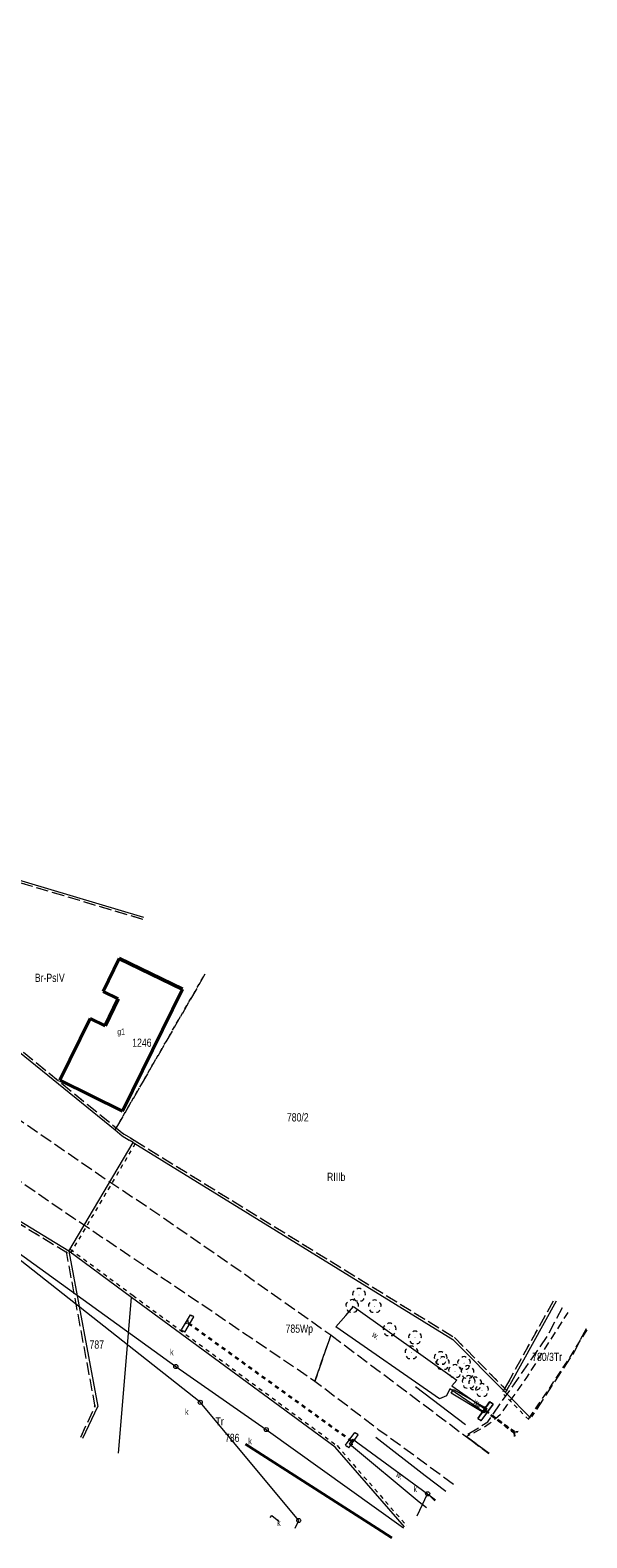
# Model space of a CAD drawing. Header units: metres. Extents: x 7428509 to 7430603, y 5527625 to 5529161.
# Tile 20 of 26: x 7430535 to 7430603, y 5527625 to 5527808. Entities that reach past the tile are written whole.
import ezdxf
from ezdxf.enums import TextEntityAlignment as Align

# ---------------------------------------------------------------- set-up
doc = ezdxf.new("R2010")
doc.units = ezdxf.units.M
for name, pattern in [('0.5_0.5', [1, 0.5, -0.5]), ('1.0_0.5', [1.5, 1, -0.5]), ('1.5_0.5', [2, 1.5, -0.5]), ('219-500', [0]), ('egkk-500', [2, 1.5, -0.5]), ('egug-500', [1, 0.5, -0.5]), ('otkz_500', [1, 0.5, -0.5])]:
    doc.linetypes.add(name, pattern=pattern)
doc.layers.get('0').update_dxf_attribs({"color": 2, "lineweight": 5})
doc.styles.get("Standard").update_dxf_attribs({"font": 'Working1250', "width": 0.75})
doc.linetypes.add('902-500', pattern='A,3.75,0,[1,ksztalty.shx,S=0.5,R=0,X=0,Y=0],3.75', length=7.5)
doc.linetypes.add('otdn_500_short', pattern='A,2.5,0,[21,ksztalty.shx,S=0.5,R=0,X=-1,Y=0],0.5', length=3)
doc.linetypes.add('otkb_500', pattern='A,1.75,0,[16,ksztalty.shx,S=1,R=0,X=0,Y=0],1.75', length=3.5)

# ---------------------------------------------------------------- blocks, each defined once
blk = doc.blocks.new('US22')
at = {"color": 0, "linetype": 'Continuous', "lineweight": 13}
blk.add_circle((0, 0), 0.25, dxfattribs=at)
blk = doc.blocks.new('OP021')
at = {"linetype": 'Continuous', "lineweight": 13}
h = blk.add_hatch(color=0, dxfattribs=at)
edge = h.paths.add_edge_path()
edge.add_arc((0, 0), 0.05, 0, 360)
at = {"color": 0, "linetype": 'Continuous', "lineweight": 13}
for centre, start, end in [((-0.38, 0.124), 121.308, 202.548), ((0, 0.4), 49.272, 130.728), ((0.38, 0.124), 337.452, 58.692), ((-0.235, -0.324), 193.221, 274.871), ((0.235, -0.324), 265.129, 346.779)]:
    blk.add_arc(centre, 0.4, start, end, dxfattribs=at)
blk = doc.blocks.new('IB05')
at = {"color": 0, "linetype": 'Continuous', "lineweight": 13}
for q in [(0.354, 0.354), (0.354, -0.354)]:
    blk.add_line((0, 0), q, dxfattribs=at)

msp = doc.modelspace()

# ---------------------------------------------------------------- linework, layer by layer
at = {"layer": '217-Granica konturu po granicy działki', "color": 3, "linetype": '1.5_0.5', "lineweight": 18}
for p, q in [((7430548.5175, 5527700.0713), (7430516.9645, 5527709.4523)), ((7430548.5175, 5527700.0713), (7430548.5175, 5527700.0713)), ((7430548.5175, 5527700.0713), (7430548.5175, 5527700.0713)), ((7430539.3537, 5527659.4538), (7430493.8037, 5527687.2438)), ((7430530.8793, 5527686.4425), (7430545.3193, 5527674.6825)), ((7430545.3193, 5527674.6825), (7430545.3193, 5527674.6825)), ((7430545.3193, 5527674.6825), (7430545.3193, 5527674.6825)), ((7430545.3199, 5527674.6822), (7430545.3199, 5527674.6822)), ((7430545.3199, 5527674.6822), (7430545.3199, 5527674.6822)), ((7430545.3199, 5527674.6822), (7430546.1999, 5527673.9622)), ((7430546.1648, 5527673.9871), (7430546.1648, 5527673.9871)), ((7430546.1648, 5527673.9871), (7430546.1648, 5527673.9871)), ((7430546.1648, 5527673.9871), (7430546.9948, 5527673.4871)), ((7430546.1999, 5527673.9622), (7430546.1999, 5527673.9622)), ((7430546.1999, 5527673.9622), (7430546.1999, 5527673.9622)), ((7430546.9948, 5527673.4871), (7430546.9948, 5527673.4871)), ((7430546.9948, 5527673.4871), (7430546.9948, 5527673.4871)), ((7430546.9951, 5527673.4868), (7430546.9951, 5527673.4868)), ((7430546.9951, 5527673.4868), (7430546.9951, 5527673.4868)), ((7430546.9951, 5527673.4868), (7430547.4751, 5527673.1968)), ((7430547.4751, 5527673.1968), (7430547.4751, 5527673.1968)), ((7430547.4751, 5527673.1968), (7430547.4751, 5527673.1968)), ((7430547.4772, 5527673.1956), (7430547.4772, 5527673.1956)), ((7430547.4772, 5527673.1956), (7430547.4772, 5527673.1956)), ((7430547.4772, 5527673.1956), (7430586.3872, 5527649.2356)), ((7430542.7251, 5527640.7354), (7430539.2151, 5527659.6554)), ((7430539.2151, 5527659.6554), (7430539.2151, 5527659.6554)), ((7430539.2151, 5527659.6554), (7430539.2151, 5527659.6554)), ((7430539.3537, 5527659.4538), (7430539.3537, 5527659.4538)), ((7430539.3537, 5527659.4538), (7430539.3537, 5527659.4538)), ((7430592.8975, 5527643.5955), (7430598.5365, 5527653.7665)), ((7430598.5365, 5527653.7665), (7430598.5365, 5527653.7665)), ((7430598.5365, 5527653.7665), (7430598.5365, 5527653.7665)), ((7430586.3872, 5527649.2356), (7430586.3872, 5527649.2356)), ((7430586.3872, 5527649.2356), (7430586.3872, 5527649.2356)), ((7430586.4433, 5527649.1909), (7430586.4433, 5527649.1909)), ((7430586.4433, 5527649.1909), (7430586.4433, 5527649.1909)), ((7430586.4433, 5527649.1909), (7430592.8433, 5527642.7109)), ((7430592.3681, 5527642.6461), (7430592.8981, 5527643.5961)), ((7430592.8975, 5527643.5955), (7430592.8975, 5527643.5955)), ((7430592.8975, 5527643.5955), (7430592.8975, 5527643.5955)), ((7430592.8981, 5527643.5961), (7430592.8981, 5527643.5961)), ((7430592.8981, 5527643.5961), (7430592.8981, 5527643.5961)), ((7430592.3681, 5527642.6461), (7430592.3681, 5527642.6461)), ((7430592.3681, 5527642.6461), (7430592.3681, 5527642.6461)), ((7430592.8433, 5527642.7109), (7430592.8433, 5527642.7109)), ((7430592.8433, 5527642.7109), (7430592.8433, 5527642.7109)), ((7430540.9602, 5527637.0899), (7430542.7482, 5527640.9169)), ((7430542.7251, 5527640.7354), (7430542.7251, 5527640.7354)), ((7430542.7251, 5527640.7354), (7430542.7251, 5527640.7354)), ((7430542.7482, 5527640.9169), (7430542.7482, 5527640.9169)), ((7430542.7482, 5527640.9169), (7430542.7482, 5527640.9169)), ((7430540.9602, 5527637.0899), (7430540.9602, 5527637.0899)), ((7430540.9602, 5527637.0899), (7430540.9602, 5527637.0899))]:
    msp.add_line(p, q, dxfattribs=at)
at = {"layer": '217-kontur klasyfikacyjny', "color": 92, "linetype": 'egkk-500', "lineweight": 18, "flags": 128}
msp.add_lwpolyline([(7430556.069, 5527693.407), (7430545.13, 5527674.45)], dxfattribs=at)
at = {"layer": '218-Granica użytku po granicy działki', "color": 3, "linetype": '0.5_0.5', "lineweight": 18}
for p, q in [((7430548.5175, 5527700.0713), (7430516.9645, 5527709.4523)), ((7430548.5175, 5527700.0713), (7430548.5175, 5527700.0713)), ((7430548.5175, 5527700.0713), (7430548.5175, 5527700.0713)), ((7430539.3537, 5527659.4538), (7430493.8037, 5527687.2438)), ((7430530.8793, 5527686.4425), (7430545.3193, 5527674.6825)), ((7430545.3193, 5527674.6825), (7430545.3193, 5527674.6825)), ((7430545.3193, 5527674.6825), (7430545.3193, 5527674.6825)), ((7430545.3199, 5527674.6822), (7430545.3199, 5527674.6822)), ((7430545.3199, 5527674.6822), (7430545.3199, 5527674.6822)), ((7430545.3199, 5527674.6822), (7430546.1999, 5527673.9622)), ((7430547.5783, 5527672.7876), (7430539.7683, 5527659.5576)), ((7430546.1648, 5527673.9871), (7430546.1648, 5527673.9871)), ((7430546.1648, 5527673.9871), (7430546.1648, 5527673.9871)), ((7430546.1648, 5527673.9871), (7430546.9948, 5527673.4871)), ((7430546.1999, 5527673.9622), (7430546.1999, 5527673.9622)), ((7430546.1999, 5527673.9622), (7430546.1999, 5527673.9622)), ((7430546.9948, 5527673.4871), (7430546.9948, 5527673.4871)), ((7430546.9948, 5527673.4871), (7430546.9948, 5527673.4871)), ((7430546.9951, 5527673.4868), (7430546.9951, 5527673.4868)), ((7430546.9951, 5527673.4868), (7430546.9951, 5527673.4868)), ((7430546.9951, 5527673.4868), (7430547.4751, 5527673.1968)), ((7430547.4751, 5527673.1968), (7430547.4751, 5527673.1968)), ((7430547.4751, 5527673.1968), (7430547.4751, 5527673.1968)), ((7430547.4772, 5527673.1956), (7430547.4772, 5527673.1956)), ((7430547.4772, 5527673.1956), (7430547.4772, 5527673.1956)), ((7430547.4772, 5527673.1956), (7430586.3872, 5527649.2356)), ((7430547.5783, 5527672.7876), (7430547.5783, 5527672.7876)), ((7430547.5783, 5527672.7876), (7430547.5783, 5527672.7876)), ((7430542.7251, 5527640.7354), (7430539.2151, 5527659.6554)), ((7430539.2151, 5527659.6554), (7430539.2151, 5527659.6554)), ((7430539.2151, 5527659.6554), (7430539.2151, 5527659.6554)), ((7430539.3537, 5527659.4538), (7430539.3537, 5527659.4538)), ((7430539.3537, 5527659.4538), (7430539.3537, 5527659.4538)), ((7430539.6882, 5527659.9515), (7430539.6882, 5527659.9515)), ((7430539.6882, 5527659.9515), (7430539.6882, 5527659.9515)), ((7430539.6882, 5527659.9515), (7430547.3182, 5527654.3215)), ((7430539.7683, 5527659.5576), (7430539.7683, 5527659.5576)), ((7430539.7683, 5527659.5576), (7430539.7683, 5527659.5576)), ((7430547.3179, 5527654.3215), (7430547.3179, 5527654.3215)), ((7430547.3179, 5527654.3215), (7430547.3179, 5527654.3215)), ((7430547.3179, 5527654.3215), (7430572.0879, 5527636.0915)), ((7430547.3182, 5527654.3215), (7430547.3182, 5527654.3215)), ((7430547.3182, 5527654.3215), (7430547.3182, 5527654.3215)), ((7430592.8975, 5527643.5955), (7430598.5365, 5527653.7665)), ((7430598.5365, 5527653.7665), (7430598.5365, 5527653.7665)), ((7430598.5365, 5527653.7665), (7430598.5365, 5527653.7665)), ((7430586.3872, 5527649.2356), (7430586.3872, 5527649.2356)), ((7430586.3872, 5527649.2356), (7430586.3872, 5527649.2356)), ((7430586.4433, 5527649.1909), (7430586.4433, 5527649.1909)), ((7430586.4433, 5527649.1909), (7430586.4433, 5527649.1909)), ((7430586.4433, 5527649.1909), (7430592.8433, 5527642.7109)), ((7430592.3681, 5527642.6461), (7430592.8981, 5527643.5961)), ((7430592.8975, 5527643.5955), (7430592.8975, 5527643.5955)), ((7430592.8975, 5527643.5955), (7430592.8975, 5527643.5955)), ((7430592.8981, 5527643.5961), (7430592.8981, 5527643.5961)), ((7430592.8981, 5527643.5961), (7430592.8981, 5527643.5961)), ((7430592.3681, 5527642.6461), (7430592.3681, 5527642.6461)), ((7430592.3681, 5527642.6461), (7430592.3681, 5527642.6461)), ((7430595.4527, 5527639.2171), (7430592.4167, 5527642.2891)), ((7430592.4167, 5527642.2891), (7430592.4167, 5527642.2891)), ((7430592.4167, 5527642.2891), (7430592.4167, 5527642.2891)), ((7430592.8433, 5527642.7109), (7430592.8433, 5527642.7109)), ((7430592.8433, 5527642.7109), (7430592.8433, 5527642.7109)), ((7430540.9602, 5527637.0899), (7430542.7482, 5527640.9169)), ((7430542.7251, 5527640.7354), (7430542.7251, 5527640.7354)), ((7430542.7251, 5527640.7354), (7430542.7251, 5527640.7354)), ((7430542.7482, 5527640.9169), (7430542.7482, 5527640.9169)), ((7430542.7482, 5527640.9169), (7430542.7482, 5527640.9169)), ((7430595.4527, 5527639.2171), (7430595.4527, 5527639.2171)), ((7430595.4527, 5527639.2171), (7430595.4527, 5527639.2171)), ((7430540.9602, 5527637.0899), (7430540.9602, 5527637.0899)), ((7430540.9602, 5527637.0899), (7430540.9602, 5527637.0899)), ((7430572.0879, 5527636.0915), (7430572.0879, 5527636.0915)), ((7430572.0879, 5527636.0915), (7430572.0879, 5527636.0915)), ((7430572.1365, 5527636.0468), (7430572.1365, 5527636.0468)), ((7430572.1365, 5527636.0468), (7430572.1365, 5527636.0468)), ((7430572.1365, 5527636.0468), (7430580.5585, 5527626.3548)), ((7430580.5585, 5527626.3548), (7430580.5585, 5527626.3548)), ((7430580.5585, 5527626.3548), (7430580.5585, 5527626.3548))]:
    msp.add_line(p, q, dxfattribs=at)
at = {"layer": '218-kontur użytku gruntowego', "color": 3, "linetype": 'egug-500', "lineweight": 18, "flags": 128}
msp.add_lwpolyline([(7430545.13, 5527674.45), (7430556.069, 5527693.407)], dxfattribs=at)
at = {"layer": '219-działka ewidencyjna', "color": 7, "linetype": '219-500', "lineweight": 18, "flags": 128}
for points in [[(7430517.05, 5527709.74), (7430548.603, 5527700.359)], [(7430539.51, 5527659.71), (7430493.96, 5527687.5)], [(7430530.69, 5527686.21), (7430545.13, 5527674.45)], [(7430545.13, 5527674.45), (7430546.01, 5527673.73)], [(7430539.51, 5527659.71), (7430547.32, 5527672.94)], [(7430546.01, 5527673.73), (7430546.84, 5527673.23)], [(7430547.32, 5527672.94), (7430546.84, 5527673.23)], [(7430547.32, 5527672.94), (7430586.23, 5527648.98)], [(7430547.14, 5527654.08), (7430539.51, 5527659.71)], [(7430539.51, 5527659.71), (7430543.02, 5527640.79)], [(7430545.538, 5527635.135), (7430547.14, 5527654.08)], [(7430571.91, 5527635.85), (7430547.14, 5527654.08)], [(7430598.799, 5527653.621), (7430593.16, 5527643.45)], [(7430586.23, 5527648.98), (7430592.63, 5527642.5)], [(7430592.63, 5527642.5), (7430593.16, 5527643.45)], [(7430592.63, 5527642.5), (7430595.666, 5527639.428)], [(7430541.232, 5527636.963), (7430543.02, 5527640.79)], [(7430580.332, 5527626.158), (7430571.91, 5527635.85)]]:
    msp.add_lwpolyline(points, dxfattribs=at)
at = {"layer": '312-budynek ewidencyjny', "color": 7, "linetype": 'CONTINUOUS', "lineweight": 50, "flags": 128}
for points in [[(7430543.68, 5527691.3), (7430545.65, 5527695.33)], [(7430545.65, 5527695.33), (7430553.32, 5527691.57)], [(7430545.53, 5527690.39), (7430543.68, 5527691.3)], [(7430553.32, 5527691.57), (7430546.05, 5527676.76)], [(7430543.93, 5527687.13), (7430545.53, 5527690.39)], [(7430538.41, 5527680.51), (7430542.1, 5527688.03)], [(7430542.1, 5527688.03), (7430543.93, 5527687.13)], [(7430546.05, 5527676.76), (7430538.41, 5527680.51)]]:
    msp.add_lwpolyline(points, dxfattribs=at)
at = {"layer": 'bariera ochronna', "color": 7, "linetype": 'otkb_500', "lineweight": 18, "flags": 128}
for points in [[(7430581.68, 5527643.25), (7430587.75, 5527638.61)], [(7430576.86, 5527637.09), (7430582.87, 5527632.4), (7430585.367, 5527630.515)]]:
    msp.add_lwpolyline(points, dxfattribs=at)
at = {"layer": 'chodnik', "color": 7, "linetype": '1.0_0.5', "lineweight": 18, "flags": 128}
for points in [[(7430590.588, 5527635.033), (7430587.84, 5527637.15), (7430589.08, 5527637.77), (7430590.05, 5527638.32), (7430590.66, 5527638.73), (7430591.42, 5527639.33), (7430592.04, 5527639.89), (7430592.8, 5527640.92), (7430595.22, 5527644.34), (7430599.23, 5527650.66), (7430600.256, 5527652.264)], [(7430602.528, 5527650.149), (7430601.92, 5527649.17), (7430600.44, 5527646.82), (7430598.15, 5527643.33), (7430596.65, 5527641.13), (7430595.244, 5527639.062)]]:
    msp.add_lwpolyline(points, dxfattribs=at)
at = {"layer": 'inny obiekt związany z wodą', "color": 7, "linetype": 'CONTINUOUS', "lineweight": 18, "flags": 128}
msp.add_lwpolyline([(7430564, 5527627.297), (7430564.19, 5527627.54), (7430565.05, 5527626.851)], dxfattribs=at)
at = {"layer": 'jezdnia', "color": 7, "linetype": '1.5_0.5', "lineweight": 18, "flags": 128}
msp.add_lwpolyline([(7430218.72, 5527774.18), (7430227.31, 5527774.43), (7430231.28, 5527774.78), (7430239.73, 5527775.28), (7430258.88, 5527776.6), (7430265.78, 5527776.94), (7430272.99, 5527777.08), (7430275.65, 5527777.09), (7430279.78, 5527777.08), (7430287.68, 5527776.81), (7430300.49, 5527775.58), (7430307.06, 5527774.6), (7430313.64, 5527773.32), (7430319.73, 5527772.11), (7430324.82, 5527770.64), (7430333.05, 5527768.08), (7430338.5, 5527766), (7430343.67, 5527764.03), (7430352.21, 5527760.93), (7430363.19, 5527756.51), (7430374.78, 5527752.04), (7430383.71, 5527748.4), (7430391.19, 5527745.47), (7430398.82, 5527742.26), (7430405.67, 5527739.56), (7430416.91, 5527734.95), (7430426.65, 5527730.94), (7430433.43, 5527728.12), (7430437.36, 5527726.5), (7430449.37, 5527721.78), (7430451.39, 5527720.79), (7430454.51, 5527719.6), (7430464.72, 5527715.44), (7430474.73, 5527710.97), (7430482.04, 5527707.47), (7430487.88, 5527704.42), (7430493.78, 5527701.27), (7430498.17, 5527698.65), (7430504.13, 5527695.31), (7430510.77, 5527690.85), (7430521, 5527683.91), (7430532.55, 5527676.34), (7430544.06, 5527668.43), (7430549.96, 5527664.51), (7430559.13, 5527658.16), (7430571.4, 5527649.51), (7430569.45, 5527643.86), (7430555.54, 5527653.3), (7430546.8, 5527659.2), (7430540.11, 5527663.7), (7430529.1, 5527671.25), (7430517.8, 5527679.08), (7430507.45, 5527686.02), (7430501.43, 5527689.95), (7430495.41, 5527693.93), (7430491.1, 5527696.25), (7430485.74, 5527699.33), (7430481.21, 5527701.81), (7430480.13, 5527702.35), (7430471.61, 5527706.18), (7430463.58, 5527709.54), (7430451.04, 5527714.69), (7430447.64, 5527716.07), (7430440.85, 5527718.96), (7430435.02, 5527721.25), (7430430.87, 5527722.99), (7430424.16, 5527725.77), (7430414.42, 5527729.68), (7430403.46, 5527734.19), (7430396.47, 5527737.08), (7430389.75, 5527739.82), (7430382.09, 5527742.69), (7430372.75, 5527746.43), (7430361.16, 5527750.96), (7430349.66, 5527755.38), (7430341.86, 5527758.43), (7430336.34, 5527760.63), (7430331.23, 5527762.31), (7430323.1, 5527764.98), (7430318.31, 5527766.28), (7430312.85, 5527767.47), (7430304.15, 5527769.03), (7430300.25, 5527769.55), (7430287.26, 5527770.83), (7430280.45, 5527771.04), (7430275.3, 5527771.07), (7430273.11, 5527771.05), (7430266.58, 5527770.97), (7430259.14, 5527770.67), (7430239.76, 5527769.43), (7430231.81, 5527768.91), (7430225.21, 5527768.56), (7430224.52, 5527768.48), (7430218.39, 5527768.43), (7430214.4, 5527768.28), (7430211.27, 5527768.15), (7430207.41, 5527768.07), (7430204.52, 5527768.02), (7430196.23, 5527768.43), (7430185.83, 5527769.19), (7430181.8, 5527769.85), (7430178.28, 5527770.29), (7430167.45, 5527772.79), (7430160.97, 5527774.51), (7430155.15, 5527776.42), (7430154.1, 5527776.75), (7430150.29, 5527778.22), (7430145.6, 5527780.1), (7430143.71, 5527781.18), (7430137.72, 5527783.81), (7430131.73, 5527786.81), (7430128.38, 5527788.35), (7430125.36, 5527789.94), (7430115.89, 5527795.58), (7430115.01, 5527796.13), (7430107.57, 5527800.55), (7430108.51, 5527808.26), (7430117.7, 5527801.33), (7430128.09, 5527795.14), (7430131.32, 5527793.39), (7430137.58, 5527790.41), (7430141.49, 5527788.64), (7430146.14, 5527786.64), (7430154.15, 5527783.23), (7430157.61, 5527782.02), (7430159.64, 5527781.2), (7430165.62, 5527779.38), (7430170.12, 5527778.22), (7430179.29, 5527776.08), (7430182.34, 5527775.63), (7430186.25, 5527774.99), (7430196.42, 5527774.2), (7430204.17, 5527774), (7430212.15, 5527774.03)], close=True, dxfattribs=at)
for points in [[(7430590.654, 5527635.09), (7430587.74, 5527637.24), (7430590.49, 5527638.95), (7430597.73, 5527649.33), (7430599.575, 5527652.898)], [(7430602.431, 5527650.239), (7430600.93, 5527647.37), (7430595.806, 5527639.549)], [(7430569.45, 5527643.86), (7430571.4, 5527649.51), (7430587.74, 5527637.24), (7430590.654, 5527635.09)], [(7430586.297, 5527631.32), (7430584.77, 5527632.47), (7430577.24, 5527637.95), (7430569.45, 5527643.86)]]:
    msp.add_lwpolyline(points, dxfattribs=at)
at = {"layer": 'ogrodzenie trwałe', "color": 7, "linetype": '902-500', "lineweight": 35, "flags": 128}
msp.add_lwpolyline([(7430561.02, 5527636.23), (7430576.98, 5527626.02), (7430578.798, 5527624.83)], dxfattribs=at)
at = {"layer": 'przepust', "color": 7, "linetype": 'otkz_500', "lineweight": 35, "flags": 128}
for points in [[(7430554.08, 5527650.96), (7430573.88, 5527636.63)], [(7430593.686, 5527637.714), (7430590.16, 5527640.26)], [(7430590.2, 5527640.33), (7430593.642, 5527637.676)]]:
    msp.add_lwpolyline(points, dxfattribs=at)
at = {"layer": 'przewód kanalizacyjny', "color": 34, "linetype": 'CONTINUOUS', "lineweight": 18, "flags": 128}
for points in [[(7430476.29, 5527691.86), (7430500.4, 5527679.34), (7430522.03, 5527667.68), (7430552.53, 5527645.67), (7430563.53, 5527638), (7430580.209, 5527626.051)], [(7430567.48, 5527626.94), (7430555.5, 5527641.32), (7430522.03, 5527667.68)], [(7430581.89, 5527627.505), (7430583.16, 5527630.19), (7430584.133, 5527629.447)], [(7430567.04, 5527626.006), (7430567.48, 5527626.94)]]:
    msp.add_lwpolyline(points, dxfattribs=at)
at = {"layer": 'rów przydrożny (poligon)', "color": 7, "linetype": 'CONTINUOUS', "lineweight": 18, "flags": 128}
for points in [[(7430590, 5527640.12), (7430585.86, 5527642.96), (7430585.44, 5527642.12), (7430584.61, 5527641.76), (7430572.01, 5527650.5), (7430573.2, 5527651.9), (7430574.14, 5527652.99), (7430586.7, 5527644), (7430586.12, 5527643.31), (7430590.22, 5527640.46)], [(7430590.37, 5527640.57), (7430589.99, 5527640.04), (7430586.02, 5527642.45), (7430586.31, 5527642.86)]]:
    msp.add_lwpolyline(points, close=True, dxfattribs=at)
for points in [[(7430573.67, 5527636.23), (7430574.08, 5527636.83), (7430583.16, 5527630.19), (7430583.35, 5527630.03), (7430584.024, 5527629.353)], [(7430583.01, 5527628.475), (7430582.14, 5527629.18), (7430573.67, 5527636.23)]]:
    msp.add_lwpolyline(points, dxfattribs=at)
at = {"layer": 'ściana oporowa (linia)', "color": 0, "lineweight": 18}
for p, q in [((7430553.205, 5527650.1175), (7430554.295, 5527651.9575)), ((7430554.295, 5527651.9575), (7430554.51, 5527651.83)), ((7430553.205, 5527650.1175), (7430553.42, 5527649.99)), ((7430589.25725, 5527639.36625), (7430590.72725, 5527641.40625)), ((7430591.13125, 5527641.08175), (7430589.65125, 5527639.07175)), ((7430590.72725, 5527641.40625), (7430590.93, 5527641.26)), ((7430591.13125, 5527641.08175), (7430590.93, 5527641.23)), ((7430589.25725, 5527639.36625), (7430589.46, 5527639.22)), ((7430589.65125, 5527639.07175), (7430589.45, 5527639.22)), ((7430573.15775, 5527636.087), (7430574.29775, 5527637.657)), ((7430574.29775, 5527637.657), (7430574.5, 5527637.51)), ((7430573.15775, 5527636.087), (7430573.36, 5527635.94))]:
    msp.add_line(p, q, dxfattribs=at)
at = {"layer": 'ściana oporowa (linia)', "color": 0, "linetype": 'otdn_500_short', "lineweight": 18}
for p, q in [((7430553.635, 5527649.8625), (7430554.725, 5527651.7025)), ((7430554.725, 5527651.7025), (7430554.51, 5527651.83)), ((7430553.635, 5527649.8625), (7430553.42, 5527649.99)), ((7430590.72875, 5527641.37825), (7430589.24875, 5527639.36825)), ((7430589.66275, 5527639.07375), (7430591.13275, 5527641.11375)), ((7430590.72875, 5527641.37825), (7430590.93, 5527641.23)), ((7430591.13275, 5527641.11375), (7430590.93, 5527641.26)), ((7430589.24875, 5527639.36825), (7430589.45, 5527639.22)), ((7430589.66275, 5527639.07375), (7430589.46, 5527639.22)), ((7430574.70225, 5527637.363), (7430574.5, 5527637.51)), ((7430573.56225, 5527635.793), (7430573.36, 5527635.94)), ((7430573.56225, 5527635.793), (7430574.70225, 5527637.363))]:
    msp.add_line(p, q, dxfattribs=at)

# ---------------------------------------------------------------- block references
at = {"layer": 'drzewo liściaste', "color": 94, "linetype": 'CONTINUOUS', "lineweight": 18}
for p in [(7430574.81, 5527654.38), (7430573.98, 5527653.02), (7430576.73, 5527652.99), (7430578.54, 5527650.16), (7430581.63, 5527649.18), (7430581.19, 5527647.36), (7430584.74, 5527646.68), (7430585.01, 5527646.06), (7430587.59, 5527646.08), (7430586.49, 5527645.1), (7430588.02, 5527644.99), (7430588.15, 5527643.77), (7430588.94, 5527643.59), (7430589.78, 5527642.79)]:
    msp.add_blockref('OP021', p, dxfattribs=at)
at = {"layer": 'przepust', "color": 7, "linetype": 'CONTINUOUS', "lineweight": 35}
for p, rotation in [((7430554.08, 5527650.96), 504.105), ((7430590.16, 5527640.26), 504.168), ((7430590.2, 5527640.33), 502.366), ((7430593.642, 5527637.676), 322.366), ((7430593.686, 5527637.714), 324.168), ((7430573.88, 5527636.63), 324.105)]:
    msp.add_blockref('IB05', p, dxfattribs=dict(at, rotation=rotation))
at = {"layer": 'właz do komory lub kanału - okrągły', "color": 7, "linetype": 'CONTINUOUS', "lineweight": 18}
for p in [(7430552.53, 5527645.67), (7430555.5, 5527641.32), (7430563.53, 5527638), (7430583.16, 5527630.19), (7430567.48, 5527626.94)]:
    msp.add_blockref('US22', p, dxfattribs=at)

# ---------------------------------------------------------------- texts
at = {"layer": '210-oznaczenie konturu użytku gruntowego', "color": 3, "linetype": 'CONTINUOUS', "lineweight": 18, "width": 0.79}
for s, p in [('Br-PsIV', (7430535.37, 5527692.47)), ('RIIIb', (7430570.92, 5527668.25)), ('Wp', (7430567.63, 5527649.78)), ('Tr', (7430598.52, 5527646.35)), ('Tr', (7430557.36, 5527638.5))]:
    msp.add_text(s, height=1, dxfattribs=at).set_placement(p)
at = {"layer": '211-numer działki ewidencyjnej', "color": 7, "linetype": 'CONTINUOUS', "lineweight": 18, "width": 0.79}
msp.add_text('780/2', height=1, dxfattribs=at).set_placement((7430566.04, 5527676.49), align=Align.TOP_LEFT)
for s, p in [('785', (7430567.64, 5527649.78)), ('787', (7430543.79, 5527647.85)), ('780/3', (7430598.52, 5527646.35)), ('786', (7430560.27, 5527636.49))]:
    msp.add_text(s, height=1, dxfattribs=at).set_placement(p, align=Align.RIGHT)
at = {"layer": '312-oznaczenie budynku ewidencyjnego', "color": 7, "linetype": 'CONTINUOUS', "lineweight": 18, "width": 0.79}
msp.add_text('1246', height=1, dxfattribs=at).set_placement((7430547.22, 5527685.57), align=Align.TOP_LEFT)
at = {"layer": '312-oznaczenie budynku ewidencyjnego-Atr117', "color": 7, "width": 0.667}
msp.add_text('g1', height=0.75, dxfattribs=at).set_placement((7430545.87, 5527686.05), align=Align.CENTER)
at = {"layer": 'rów przydrożny (poligon)-Atr17', "color": 7, "width": 0.667}
for rotation, p in [(325.253, (7430576.31, 5527649.37)), (325.55, (7430588.63, 5527641.19)), (330.575, (7430588.9, 5527640.78)), (323.738, (7430579.24, 5527632.37)), (323.738, (7430579.24, 5527632.37))]:
    msp.add_text('w.', height=0.75, rotation=rotation, dxfattribs=at).set_placement(p)
at = {"layer": 'właz do komory lub kanału - okrągły-Atr17', "color": 7, "width": 0.667}
for p in [(7430551.83, 5527647.05), (7430553.65, 5527639.79), (7430561.35, 5527636.22), (7430581.45, 5527630.39), (7430564.85, 5527626.29)]:
    msp.add_text('k', height=0.75, dxfattribs=at).set_placement(p)

doc.saveas('drawing.dxf')
